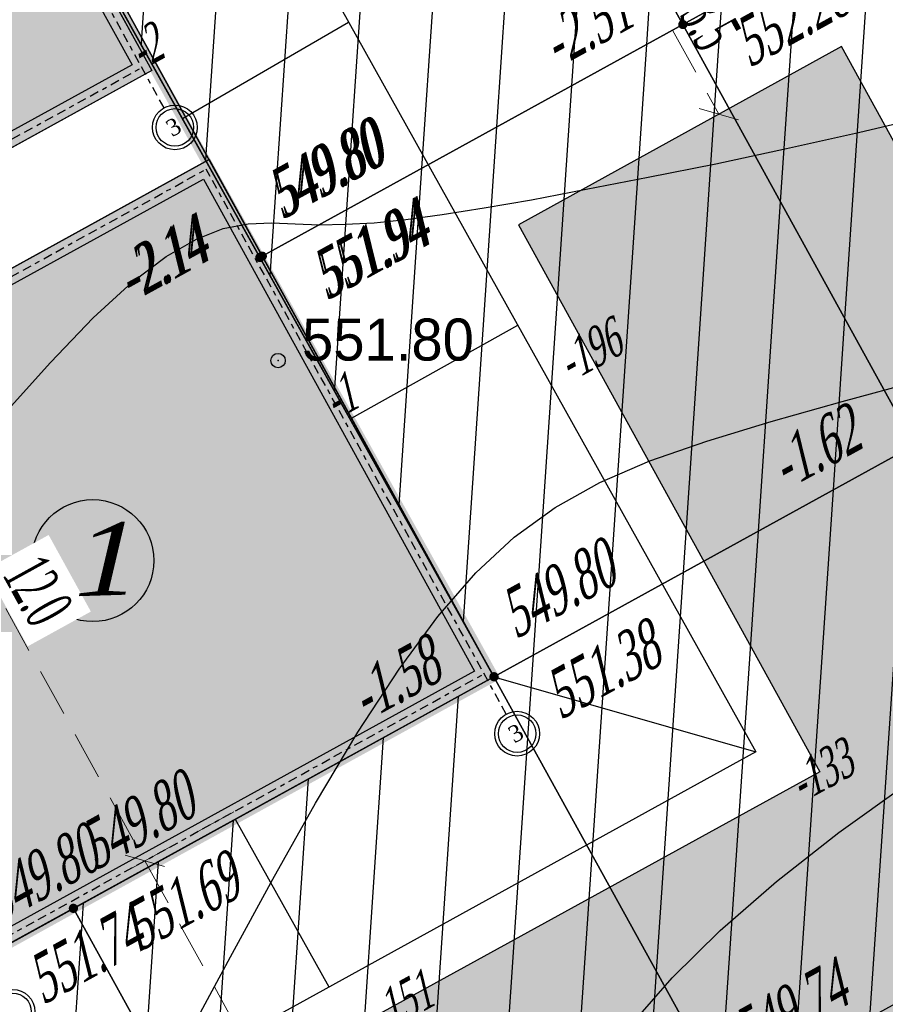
# Model space of a CAD drawing. Extents: x 883 to 364438, y -13 to 4201180.
# Tile 83 of 256: x 363710 to 363728, y 4200910 to 4200931. Entities that reach past the tile are written whole.
import ezdxf
from ezdxf.enums import TextEntityAlignment as Align

# ---------------------------------------------------------------- set-up
doc = ezdxf.new("R2010")
doc.units = 0
doc.header["$LTSCALE"] = 0.5
doc.header["$MEASUREMENT"] = 0
doc.header["$PDMODE"] = 32
doc.header["$PDSIZE"] = 0.3
for name, pattern in [('BORDERX2', [88.9, 25.4, -12.7, 25.4, -12.7, 0, -12.7]), ('CONTI', [0]), ('G_BUILDING_LINE', [3, 2, -1])]:
    doc.linetypes.add(name, pattern=pattern)
for name, color, linetype in [('(004) Точки рельефа', 7, 'Continuous'), ('GORIZDEFAULT', 32, 'CONTI'), ('K_GRID', 7, 'Continuous'), ('K_HATCH', 7, 'Continuous'), ('K_POINTS_GRID', 7, 'Continuous'), ('K_VOLUME', 7, 'Continuous'), ('PI_TTDEFAULT', 5, 'CONTI'), ('V_лойихавий_RED-CNT-MIN', 7, 'Continuous'), ('шрифт', 1, 'Continuous')]:
    doc.layers.add(name, color=color, linetype=linetype)
for name, color, linetype, lineweight in [('(032) Горизонтали утолщенные', 32, 'Continuous', 30), ('.', 7, 'Continuous', 15), ('Сплошная толстая', 7, 'Continuous', 40)]:
    doc.layers.add(name, color=color, linetype=linetype, lineweight=lineweight)
doc.styles.add('D-431', font='d431.ttf')
doc.styles.add('ESKD1', font='times.ttf', dxfattribs={"width": 0.6, "oblique": 15})
doc.styles.get("Standard").update_dxf_attribs({"font": 'times.ttf'})
doc.styles.add('TIMES', font='times.ttf')
doc.styles.add('TimesNewRomanCyr', font='times.ttf', dxfattribs={"width": 0.5, "height": 1})
doc.dimstyles.new('GENPLAN1', dxfattribs={"dimscale": 0.5, "dimtxt": 1, "dimasz": 1.2, "dimexe": 1.3, "dimexo": 1.5, "dimgap": 0.5, "dimtad": 1, "dimdec": 1, "dimzin": 0, "dimdsep": 46, "dimtxsty": 'TimesNewRomanCyr', "dimblk1": 'OBLIQUE', "dimblk2": 'OBLIQUE', "dimsah": 1, "dimcen": 1, "dimadec": 0, "dimazin": 0, "dimtfac": 0.75, "dimtdec": 1, "dimtix": 1, "dimtmove": 0, "dimatfit": 3, "dimfxl": 1, "dimtvp": 1.2, "dimtfill": 1, "dimlwd": 0, "dimlwe": 0, "dimarcsym": 0})
pattern_1 = [(86.1445, (363693.4507, 4200932.7371), (-1.496605, 0.10086), [])]

# ---------------------------------------------------------------- blocks, each defined once
blk = doc.blocks.new('gergrgrre')
at = {"layer": '(032) Горизонтали утолщенные', "color": 32}
blk.add_polyline3d([(360519.14, 4200833.38, 552), (360520.08, 4200834.43, 552), (360520.97, 4200835.36, 552), (360521.78, 4200836.1, 552), (360522.49, 4200836.64, 552), (360523.12, 4200837, 552), (360523.68, 4200837.22, 552), (360524.2, 4200837.32, 552), (360524.69, 4200837.34, 552), (360525.18, 4200837.32, 552), (360525.68, 4200837.3, 552), (360526.22, 4200837.31, 552), (360526.82, 4200837.34, 552), (360527.48, 4200837.41, 552), (360528.24, 4200837.51, 552), (360529.11, 4200837.65, 552), (360530.1, 4200837.82, 552), (360531.24, 4200838.04, 552), (360532.53, 4200838.29, 552), (360533.94, 4200838.57, 552), (360535.41, 4200838.89, 552), (360536.91, 4200839.22, 552), (360538.38, 4200839.57, 552)], dxfattribs=at)
at = {"layer": 'GORIZDEFAULT', "color": 32}
for points in [[(360522.97, 4200820.45, 551.5), (360523.83, 4200822.05, 551.5), (360524.71, 4200823.67, 551.5), (360525.6, 4200825.25, 551.5), (360526.48, 4200826.73, 551.5), (360527.34, 4200828.04, 551.5), (360528.15, 4200829.14, 551.5), (360528.94, 4200830.05, 551.5), (360529.74, 4200830.79, 551.5), (360530.59, 4200831.41, 551.5), (360531.52, 4200831.93, 551.5), (360532.56, 4200832.38, 551.5), (360533.75, 4200832.79, 551.5), (360535.09, 4200833.2, 551.5), (360536.57, 4200833.62, 551.5), (360538.16, 4200834.05, 551.5)], [(360532.17, 4200820.63, 551), (360533.03, 4200821.61, 551), (360534.03, 4200822.6, 551), (360535.2, 4200823.62, 551), (360536.5, 4200824.64, 551), (360537.89, 4200825.63, 551), (360539.3, 4200826.59, 551), (360540.7, 4200827.48, 551), (360542.03, 4200828.27, 551), (360543.24, 4200828.95, 551), (360544.3, 4200829.5, 551), (360545.25, 4200829.94, 551), (360546.14, 4200830.34, 551), (360547.02, 4200830.71, 551), (360547.97, 4200831.11, 551), (360549.02, 4200831.57, 551), (360550.23, 4200832.15, 551), (360551.65, 4200832.85, 551), (360553.22, 4200833.66, 551), (360554.87, 4200834.54, 551), (360556.52, 4200835.43, 551)]]:
    blk.add_polyline3d(points, dxfattribs=at)
at = {"layer": 'PI_TTDEFAULT', "color": 5}
blk.add_point((360524.82, 4200834.47, 551.8), dxfattribs=at)
at = {"layer": '(004) Точки рельефа', "style": 'D-431'}
blk.add_text('551.80', height=0.875, dxfattribs=at).set_placement((360525.32, 4200834.47))
blk = doc.blocks.new('A$C62d73b19')
at = {"color": 1, "linetype": 'BORDERX2', "ltscale": 15}
for p, q in [((-15096, 7628), (1263, 7628)), ((1263, -5328), (1263, 7628)), ((-15096, -4372), (1263, -4372))]:
    blk.add_line(p, q, dxfattribs=at)
at = {"layer": 'Сплошная толстая', "color": 0, "lineweight": 30}
for p, q in [((-10887, 7777), (1413, 7777)), ((1413, 7777), (1413, -4522)), ((-10587, 7477), (1113, 7477)), ((1113, 7477), (1113, -4222)), ((1113, -4222), (-10587, -4222)), ((1413, -4522), (-10887, -4522))]:
    blk.add_line(p, q, dxfattribs=at)
at = {"layer": 'шрифт', "color": 0}
for centre in [(-10737, -5798), (1263, -5794)]:
    blk.add_circle(centre, 466, dxfattribs=at)
at = {"layer": 'шрифт', "color": 0, "lineweight": 30}
for centre in [(-10737, -5798), (1263, -5794)]:
    blk.add_circle(centre, 391, dxfattribs=at)
at = {"layer": 'шрифт', "color": 0, "insert": (1244, -5596), "char_height": 350, "width": 219, "attachment_point": 2}
blk.add_mtext('{\\fTimes New Roman|b0|i0|c204|p18;3}', dxfattribs=at)
blk = doc.blocks.new('trhrh')
at = {"layer": '.', "linetype": 'Continuous', "lineweight": 30}
h = blk.add_hatch(color=4, dxfattribs=at)
h.dxf.hatch_style = 1
h.paths.add_polyline_path([(362343.562, 4200844.406), (362354.336, 4200850.341), (362360.27, 4200839.567), (362349.497, 4200833.633)])
h.paths.add_polyline_path([(362336.435, 4200857.034), (362347.208, 4200862.969), (362353.143, 4200852.196), (362342.369, 4200846.261)])
at = {"color": 18, "linetype": 'Continuous', "lineweight": 30, "true_color": 0x000000}
for points in [[(362330.981, 4200858.597), (362348.762, 4200868.391), (362365.723, 4200838.005), (362347.943, 4200828.21)], [(362336.435, 4200857.034), (362347.208, 4200862.969), (362353.143, 4200852.196), (362342.369, 4200846.261)], [(362343.562, 4200844.406), (362354.336, 4200850.341), (362360.27, 4200839.567), (362349.497, 4200833.633)]]:
    blk.add_lwpolyline(points, close=True, dxfattribs=at)
for points in [[(362353.781, 4200851.194), (362357.243, 4200853.198)], [(362357.303, 4200844.954), (362360.766, 4200846.887)], [(362360.27, 4200839.567), (362365.723, 4200838.005)], [(362354.883, 4200836.6), (362356.833, 4200833.107)]]:
    blk.add_lwpolyline(points, dxfattribs=at)
at = {"color": 18, "linetype": 'Continuous', "lineweight": 30, "true_color": 0x000000, "xscale": 0.001, "yscale": 0.001, "zscale": 0.001, "rotation": 28.84872795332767}
for p in [(362349.723, 4200855.475), (362356.851, 4200842.847)]:
    blk.add_blockref('A$C62d73b19', p, dxfattribs=at)
blk = doc.blocks.new('_Oblique')
at = {"color": 0, "linetype": 'ByBlock', "lineweight": -2}
blk.add_line((-0.5, -0.5), (0.5, 0.5), dxfattribs=at)
blk = doc.blocks.new('*D599')
at = {"color": 0, "linetype": 'G_BUILDING_LINE', "lineweight": 0, "transparency": 16777216}
for p, q in [((363710.988, 4200933.064), (363708.574, 4200937.445)), ((363698.378, 4200931.083), (363708.887, 4200936.875)), ((363699.742, 4200928.61), (363698.065, 4200931.652))]:
    blk.add_line(p, q, dxfattribs=at)
at = {"layer": 'Defpoints', "color": 0, "linetype": 'Continuous', "lineweight": 30, "transparency": 16777216}
for p in [(363708.887, 4200936.875), (363711.35, 4200932.407, -6383.384), (363700.104, 4200927.953, -6383.384)]:
    blk.add_point(p, dxfattribs=at)
at = {"color": 0, "linetype": 'Continuous', "lineweight": 0, "transparency": 16777216, "xscale": 0.6, "yscale": 0.6, "zscale": 0.6}
for p, rotation in [((363708.887, 4200936.875), 28.86185419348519), ((363698.378, 4200931.083), 208.8618541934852)]:
    blk.add_blockref('_Oblique', p, dxfattribs=dict(at, rotation=rotation))
at = {"color": 0, "linetype": 'Continuous', "lineweight": 30, "transparency": 16777216, "insert": (363703.266, 4200934.645), "char_height": 1, "attachment_point": 5, "rotation": 28.8619, "style": 'TimesNewRomanCyr', "bg_fill": 3, "box_fill_scale": 1.25, "bg_fill_color": 256, "bg_fill_true_color": 13158600, "bg_fill_transparency": 0}
blk.add_mtext('12.0', dxfattribs=at)
blk = doc.blocks.new('*D582')
at = {"color": 0, "linetype": 'G_BUILDING_LINE', "lineweight": 0, "transparency": 16777216}
for p, q in [((363707.672, 4200924.017), (363706.534, 4200923.389)), ((363707.103, 4200923.703), (363712.896, 4200913.193)), ((363714.75, 4200914.215), (363712.326, 4200912.879))]:
    blk.add_line(p, q, dxfattribs=at)
at = {"layer": 'Defpoints', "color": 0, "linetype": 'Continuous', "lineweight": 30, "transparency": 16777216}
for p in [(363708.329, 4200924.379, -6383.384), (363715.407, 4200914.577, -6383.384), (363712.896, 4200913.193)]:
    blk.add_point(p, dxfattribs=at)
at = {"color": 0, "linetype": 'Continuous', "lineweight": 0, "transparency": 16777216, "xscale": 0.6, "yscale": 0.6, "zscale": 0.6}
for p, rotation in [((363707.103, 4200923.703), 118.8618541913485), ((363712.896, 4200913.193), 298.8618541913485)]:
    blk.add_blockref('_Oblique', p, dxfattribs=dict(at, rotation=rotation))
at = {"color": 0, "linetype": 'Continuous', "lineweight": 30, "transparency": 16777216, "insert": (363710.665, 4200918.815), "char_height": 1, "attachment_point": 5, "rotation": 298.8619, "style": 'TimesNewRomanCyr', "bg_fill": 3, "box_fill_scale": 1.25, "bg_fill_color": 256, "bg_fill_true_color": 13158600, "bg_fill_transparency": 0}
blk.add_mtext('12.0', dxfattribs=at)
blk = doc.blocks.new('*D583')
at = {"color": 0, "linetype": 'G_BUILDING_LINE', "lineweight": 0, "transparency": 16777216}
for p, q in [((363714.75, 4200914.215), (363712.326, 4200912.879)), ((363712.896, 4200913.193), (363720.35, 4200899.669)), ((363722.014, 4200900.586), (363719.781, 4200899.355))]:
    blk.add_line(p, q, dxfattribs=at)
at = {"layer": 'Defpoints', "color": 0, "linetype": 'Continuous', "lineweight": 30, "transparency": 16777216}
for p in [(363715.407, 4200914.577, -6383.384), (363722.671, 4200900.948, -1065.319), (363720.35, 4200899.669)]:
    blk.add_point(p, dxfattribs=at)
at = {"color": 0, "linetype": 'Continuous', "lineweight": 0, "transparency": 16777216, "xscale": 0.6, "yscale": 0.6, "zscale": 0.6}
for p, rotation in [((363712.896, 4200913.193), 118.8618541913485), ((363720.35, 4200899.669), 298.8618541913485)]:
    blk.add_blockref('_Oblique', p, dxfattribs=dict(at, rotation=rotation))
at = {"color": 0, "linetype": 'Continuous', "lineweight": 30, "transparency": 16777216, "insert": (363717.288, 4200906.798), "char_height": 1, "attachment_point": 5, "rotation": 298.8619, "style": 'TimesNewRomanCyr', "bg_fill": 3, "box_fill_scale": 1.25, "bg_fill_color": 256, "bg_fill_true_color": 13158600, "bg_fill_transparency": 0}
blk.add_mtext('15.4', dxfattribs=at)
blk = doc.blocks.new('*D588')
at = {"color": 0, "linetype": 'G_BUILDING_LINE', "lineweight": 0, "transparency": 16777216}
for p, q in [((363723.16, 4200931.807), (363724.848, 4200928.742)), ((363722.583, 4200931.489), (363722.591, 4200931.493)), ((363725.205, 4200928.939), (363725.417, 4200929.056))]:
    blk.add_line(p, q, dxfattribs=at)
at = {"layer": 'Defpoints', "color": 0, "linetype": 'Continuous', "lineweight": 30, "transparency": 16777216}
for p in [(363723.24, 4200931.851), (363724.848, 4200928.742), (363724.548, 4200928.577, -1065.319)]:
    blk.add_point(p, dxfattribs=at)
at = {"color": 0, "linetype": 'Continuous', "lineweight": 0, "transparency": 16777216, "xscale": 0.6, "yscale": 0.6, "zscale": 0.6}
for p, rotation in [((363723.16, 4200931.807), 118.8487279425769), ((363724.848, 4200928.742), 298.8487279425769)]:
    blk.add_blockref('_Oblique', p, dxfattribs=dict(at, rotation=rotation))
at = {"color": 0, "linetype": 'Continuous', "lineweight": 30, "transparency": 16777216, "insert": (363724.67, 4200930.641), "char_height": 1, "attachment_point": 5, "rotation": 298.8487, "style": 'TimesNewRomanCyr', "bg_fill": 3, "box_fill_scale": 1.25, "bg_fill_color": 256, "bg_fill_true_color": 13158600, "bg_fill_transparency": 0}
blk.add_mtext('3.5', dxfattribs=at)
blk = doc.blocks.new('VOLUME')
at = {"color": 0, "linetype": 'Continuous', "lineweight": 30, "style": 'ESKD1', "oblique": 15}
blk.add_attdef('VOLUME', text='', height=3, dxfattribs=at).set_placement((0, 0), align=Align.MIDDLE_CENTER)
at = {"color": 7, "linetype": 'Continuous', "lineweight": 30, "style": 'ESKD1', "oblique": 15, "flags": 1}
blk.add_attdef('AREA', text='', height=2, dxfattribs=at).set_placement((0, -5.7), align=Align.CENTER)

msp = doc.modelspace()

# ---------------------------------------------------------------- hatches: boundary and pattern name
at = {"layer": '.', "ltscale": 0.149071}
h = msp.add_hatch(color=256, dxfattribs=at)
h.dxf.hatch_style = 1
h.set_gradient(color1=(51, 204, 0), color2=(51, 204, 0), tint=1)
edge = h.paths.add_edge_path(flags=17)
edge.add_line((363676.584, 4200942.218), (363703.202, 4200893.922))
edge.add_arc((363705.829, 4200895.37), 3, 208.8619, 298.0817)
edge.add_line((363707.242, 4200892.723), (363708.272, 4200893.273))
edge.add_line((363708.272, 4200893.273), (363736.081, 4200908.096))
edge.add_arc((363734.67, 4200910.743), 3, 298.0581, 388.8487)
edge.add_line((363737.298, 4200912.191), (363727.402, 4200930.155))
edge.add_line((363727.402, 4200930.155), (363720.678, 4200926.438))
edge.add_line((363720.678, 4200926.438), (363726.955, 4200915.05))
edge.add_line((363726.955, 4200915.05), (363707.358, 4200904.275))
edge.add_line((363707.358, 4200904.275), (363689.594, 4200936.503))
edge.add_line((363689.594, 4200936.503), (363709.08, 4200947.216))
edge.add_line((363709.08, 4200947.216), (363715.354, 4200935.834))
edge.add_line((363715.354, 4200935.834), (363722.191, 4200939.614))
edge.add_line((363722.191, 4200939.614), (363710.467, 4200960.893))
edge.add_arc((363707.84, 4200959.445), 3, 28.854, 118.8619)
edge.add_line((363706.392, 4200962.072), (363677.763, 4200946.293))
edge.add_arc((363679.211, 4200943.666), 3, 118.8619, 208.8619)
h.paths.add_polyline_path([(363719.065, 4200974.672), (363711.026, 4200970.243), (363718.22, 4200957.236), (363721.182, 4200958.923), (363720.265, 4200960.587), (363723.272, 4200962.188), (363726.551, 4200956.231), (363723.546, 4200954.631), (363722.63, 4200956.295), (363719.655, 4200954.581), (363734.311, 4200927.975), (363742.361, 4200932.406)], flags=17)
h.paths.add_polyline_path([(363748.754, 4200920.676), (363743.734, 4200917.982), (363741.713, 4200921.654), (363738.706, 4200919.998), (363746.087, 4200906.599), (363702.233, 4200883.25), (363666.985, 4200947.203), (363710.503, 4200971.189), (363710.542, 4200971.118), (363713.945, 4200972.993), (363712.964, 4200974.772), (363664.292, 4200947.946), (363701.434, 4200880.557), (363755.143, 4200909.071)])
at = {"layer": '.', "linetype": 'Continuous', "lineweight": 50, "true_color": 0xffffff}
h = msp.add_hatch(color=7, dxfattribs=at)
h.dxf.hatch_style = 1
edge = h.paths.add_edge_path()
edge.add_arc((363711.811, 4200919.446), 1.271, 0, 360)

# ---------------------------------------------------------------- linework, layer by layer
at = {"linetype": 'CONTI', "lineweight": 30, "elevation": -1065.319}
msp.add_lwpolyline([(363676.584, 4200942.218), (363703.202, 4200893.922, 0.410231), (363707.242, 4200892.723), (363708.272, 4200893.273), (363736.081, 4200908.096, 0.418261), (363737.298, 4200912.191), (363727.402, 4200930.155), (363720.678, 4200926.438), (363726.955, 4200915.05), (363707.358, 4200904.275), (363689.594, 4200936.503), (363709.08, 4200947.216), (363715.354, 4200935.834), (363722.191, 4200939.614), (363710.467, 4200960.893, 0.414254), (363706.392, 4200962.072), (363677.763, 4200946.293, 0.414214)], format="xyb", close=True, dxfattribs=at)
at = {"color": 0, "lineweight": 30}
msp.add_circle((363711.811, 4200919.446, -6383.384), 1.271, dxfattribs=at)
at = {"layer": 'K_GRID', "color": 5, "linetype": 'Continuous', "lineweight": 30}
msp.add_polyline3d([(363709.391, 4200911.092, -1.94), (363711.407, 4200912.203, -1.89), (363711.407, 4200912.202, -1.89), (363709.391, 4200911.092, -1.94), (363709.391, 4200911.092, -1.94)], close=True, dxfattribs=at)
at = {"layer": 'K_POINTS_GRID', "linetype": 'Continuous', "lineweight": 30, "const_width": 0.0962}
for points, elevation in [([(363715.249, 4200925.736, 1), (363715.333, 4200925.782, 1)], -2.14), ([(363715.299, 4200925.764, 1), (363715.383, 4200925.81, 1)], -2.143), ([(363720.123, 4200917.004, 1), (363720.207, 4200917.05, 1)], -1.578), ([(363720.124, 4200917.005, 1), (363720.208, 4200917.051, 1)], -1.578), ([(363711.365, 4200912.18, 1), (363711.449, 4200912.226, 1)], -1.895)]:
    msp.add_lwpolyline(points, format="xyb", close=True, dxfattribs=dict(at, elevation=elevation))

# ---------------------------------------------------------------- block references
at = {"linetype": 'Continuous'}
msp.add_blockref('gergrgrre', (3190.849, 89.143), dxfattribs=at)
at = {"color": 5, "linetype": 'Continuous', "lineweight": 30}
msp.add_blockref('trhrh', (1359.895, 77.46, -6383.384), dxfattribs=at)
at = {"layer": 'K_VOLUME', "color": 160, "linetype": 'Continuous', "lineweight": 30}
ref = msp.add_blockref('VOLUME', (363712.892, 4200930.146), dxfattribs=dict(at, xscale=0.2666666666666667, yscale=0.2666666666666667, rotation=28.84872792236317))
ref.add_attrib('VOLUME', '-2', dxfattribs={"layer": '0', "color": 0, "linetype": 'Continuous', "lineweight": 30, "height": 0.8, "rotation": 28.8487, "style": 'ESKD1', "oblique": 15, "width": 0.6}).set_placement((363712.892, 4200930.146), align=Align.MIDDLE_CENTER)
ref = msp.add_blockref('VOLUME', (363722.133, 4200923.82), dxfattribs=dict(at, xscale=0.2666666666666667, yscale=0.2666666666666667, rotation=28.84872792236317))
ref.add_attrib('VOLUME', '-196', dxfattribs={"layer": '0', "color": 0, "linetype": 'Continuous', "lineweight": 30, "height": 0.8, "rotation": 28.8487, "style": 'ESKD1', "oblique": 15, "width": 0.6}).set_placement((363722.133, 4200923.82), align=Align.MIDDLE_CENTER)
ref = msp.add_blockref('VOLUME', (363716.933, 4200922.858), dxfattribs=dict(at, xscale=0.2666666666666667, yscale=0.2666666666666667, rotation=28.84872792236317))
ref.add_attrib('VOLUME', '-1', dxfattribs={"layer": '0', "color": 0, "linetype": 'Continuous', "lineweight": 30, "height": 0.8, "rotation": 28.8487, "style": 'ESKD1', "oblique": 15, "width": 0.6}).set_placement((363716.933, 4200922.858), align=Align.MIDDLE_CENTER)
ref = msp.add_blockref('VOLUME', (363726.958, 4200915.061), dxfattribs=dict(at, xscale=0.2666666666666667, yscale=0.2666666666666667, rotation=28.84872792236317))
ref.add_attrib('VOLUME', '-133', dxfattribs={"layer": '0', "color": 0, "linetype": 'Continuous', "lineweight": 30, "height": 0.8, "rotation": 28.8487, "style": 'ESKD1', "oblique": 15, "width": 0.6}).set_placement((363726.958, 4200915.061), align=Align.MIDDLE_CENTER)

# ---------------------------------------------------------------- texts
at = {"color": 0, "lineweight": 30, "insert": (363711.233, 4200920.209, -6383.384), "char_height": 1.512, "attachment_point": 1, "rotation": 1.7946, "style": 'ESKD1'}
msp.add_mtext_dynamic_manual_height_columns('{\\W1.2;1}', width=1.71203, gutter_width=0.000042, heights=[0], dxfattribs=at)
at = {"layer": 'K_POINTS_GRID', "color": 1, "linetype": 'Continuous', "lineweight": 30, "style": 'TIMES', "oblique": 15, "width": 0.6}
for s, p in [('549.80', (363715.742, 4200926.534, -2.14)), ('549.80', (363715.792, 4200926.562, -2.143)), ('549.80', (363720.616, 4200917.802, -1.578)), ('549.80', (363720.617, 4200917.803, -1.578)), ('549.74', (363725.442, 4200909.044, -1.105))]:
    msp.add_text(s, height=1, rotation=28.8487, dxfattribs=at).set_placement(p)
at = {"layer": 'K_POINTS_GRID', "color": 7, "linetype": 'Continuous', "lineweight": 30, "style": 'TIMES', "oblique": 15, "width": 0.6}
for s, p in [('551.94', (363716.67, 4200924.85, -2.14)), ('551.94', (363716.72, 4200924.878, -2.143)), ('551.38', (363721.544, 4200916.118, -1.578)), ('551.38', (363721.545, 4200916.119, -1.578))]:
    msp.add_text(s, height=1, rotation=28.8487, dxfattribs=at).set_placement(p)
at = {"layer": 'K_POINTS_GRID', "color": 5, "linetype": 'Continuous', "lineweight": 30, "style": 'TIMES', "oblique": 15, "width": 0.6}
for s, p in [('-2.14', (363712.648, 4200924.83, -2.143)), ('-2.14', (363712.598, 4200924.802, -2.14)), ('-1.62', (363726.237, 4200920.899, -1.621)), ('-1.58', (363717.489, 4200916.08, -1.578)), ('-1.58', (363717.491, 4200916.081, -1.578))]:
    msp.add_text(s, height=1, rotation=28.8487, dxfattribs=at).set_placement(p)

# ---------------------------------------------------------------- next in the draw order: dimensions: what is measured, and where the dimension line sits
at = {"color": 5, "linetype": 'Continuous', "lineweight": 30}
for base, p1, p2, angle, picture, middle in [((363708.887, 4200936.875), (363700.104, 4200927.953, -6383.384), (363711.35, 4200932.407, -6383.384), 208.8619, '*D599', (363703.266, 4200934.645)), ((363724.848, 4200928.742), (363723.24, 4200931.851), (363724.548, 4200928.577, -1065.319), 118.8487, '*D588', (363724.67, 4200930.641)), ((363712.896, 4200913.193), (363708.329, 4200924.379, -6383.384), (363715.407, 4200914.577, -6383.384), 118.8619, '*D582', (363710.665, 4200918.815))]:
    dim = msp.add_linear_dim(base=base, p1=p1, p2=p2, angle=angle, dimstyle='GENPLAN1', override={"dimtmove": 1}, dxfattribs=at)
    dim.commit()
    dim.dimension.update_dxf_attribs({"geometry": picture, "text_midpoint": middle})

# ---------------------------------------------------------------- next in the draw order: hatches: boundary and pattern name
at = {"layer": 'K_HATCH', "linetype": 'Continuous', "lineweight": 30}
h = msp.add_hatch(dxfattribs=at)
h.set_pattern_fill('_U', color=160, scale=1.5, angle=57.2958, style=0, pattern_type=0)
h.set_pattern_definition(pattern_1)
h.paths.add_polyline_path([(363719.275, 4200939.371), (363728.034, 4200944.196), (363732.859, 4200935.437), (363724.1, 4200930.612)], flags=0)
h.paths.add_polyline_path([(363725.615, 4200936.45), (363727.299, 4200937.378), (363726.711, 4200938.445), (363725.027, 4200937.517)], flags=8)
h = msp.add_hatch(dxfattribs=at)
h.set_pattern_fill('_U', color=160, scale=1.5, angle=57.2958, style=0, pattern_type=0)
h.set_pattern_definition(pattern_1)
h.paths.add_polyline_path([(363710.516, 4200934.546), (363719.275, 4200939.371), (363724.1, 4200930.612), (363715.341, 4200925.787)], flags=0)
h.paths.add_polyline_path([(363716.856, 4200931.625), (363718.54, 4200932.553), (363717.952, 4200933.62), (363716.268, 4200932.692)], flags=8)
h = msp.add_hatch(dxfattribs=at)
h.set_pattern_fill('_U', color=160, scale=1.5, angle=57.2958, style=0, pattern_type=0)
h.set_pattern_definition(pattern_1)
h.paths.add_polyline_path([(363724.1, 4200930.612), (363732.859, 4200935.437), (363737.684, 4200926.678), (363728.925, 4200921.853)], flags=0)
h.paths.add_polyline_path([(363730.44, 4200927.691), (363732.124, 4200928.619), (363731.536, 4200929.686), (363729.852, 4200928.758)], flags=8)
h = msp.add_hatch(dxfattribs=at)
h.set_pattern_fill('_U', color=160, scale=1.5, angle=57.2958, style=0, pattern_type=0)
h.set_pattern_definition(pattern_1)
h.paths.add_polyline_path([(363710.417, 4200934.491), (363710.516, 4200934.546), (363715.341, 4200925.787), (363715.291, 4200925.759)], flags=0)
h.paths.add_polyline_path([(363712.748, 4200929.382), (363713.802, 4200929.962), (363713.224, 4200931.011), (363712.17, 4200930.431)], flags=8)
h = msp.add_hatch(dxfattribs=at)
h.set_pattern_fill('_U', color=160, scale=1.5, angle=57.2958, style=0, pattern_type=0)
h.set_pattern_definition(pattern_1)
h.paths.add_polyline_path([(363715.341, 4200925.787), (363724.1, 4200930.612), (363728.925, 4200921.853), (363720.166, 4200917.028)], flags=0)
h.paths.add_polyline_path([(363721.681, 4200922.863), (363723.367, 4200923.792), (363722.777, 4200924.862), (363721.092, 4200923.933)], flags=8)
h = msp.add_hatch(dxfattribs=at)
h.set_pattern_fill('_U', color=160, scale=1.5, angle=57.2958, style=0, pattern_type=0)
h.set_pattern_definition(pattern_1)
h.paths.add_polyline_path([(363715.291, 4200925.759), (363715.341, 4200925.787), (363720.166, 4200917.028)], flags=0)
h.paths.add_polyline_path([(363716.789, 4200922.094), (363717.843, 4200922.675), (363717.265, 4200923.723), (363716.211, 4200923.143)], flags=8)

# ---------------------------------------------------------------- next in the draw order: linework, layer by layer
at = {"layer": 'K_GRID', "color": 5, "linetype": 'Continuous', "lineweight": 30}
for points in [[(363719.275, 4200939.371, -3.28), (363728.034, 4200944.196, -3.53), (363732.859, 4200935.437, -2.77), (363724.1, 4200930.612, -2.51)], [(363710.516, 4200934.546, -2.68), (363719.275, 4200939.371, -3.28), (363724.1, 4200930.612, -2.51), (363715.341, 4200925.787, -2.14)], [(363724.1, 4200930.612, -2.51), (363732.859, 4200935.437, -2.77), (363737.684, 4200926.678, -1.89), (363728.925, 4200921.853, -1.62)], [(363710.417, 4200934.491, -2.68), (363710.516, 4200934.546, -2.68), (363715.341, 4200925.787, -2.14), (363715.291, 4200925.759, -2.14)], [(363715.291, 4200925.759, -2.14), (363710.417, 4200934.491, -2.68), (363710.417, 4200934.491, -2.68), (363715.291, 4200925.759, -2.14)], [(363715.341, 4200925.787, -2.14), (363724.1, 4200930.612, -2.51), (363728.925, 4200921.853, -1.62), (363720.166, 4200917.028, -1.58)], [(363715.291, 4200925.759, -2.14), (363715.341, 4200925.787, -2.14), (363720.166, 4200917.028, -1.58), (363720.165, 4200917.027, -1.58)], [(363720.165, 4200917.027, -1.58), (363715.291, 4200925.759, -2.14), (363715.291, 4200925.759, -2.14), (363720.165, 4200917.027, -1.58)]]:
    msp.add_polyline3d(points, close=True, dxfattribs=at)
at = {"layer": 'K_POINTS_GRID', "linetype": 'Continuous', "lineweight": 30, "const_width": 0.0962, "elevation": -2.51}
msp.add_lwpolyline([(363724.058, 4200930.589, 1), (363724.142, 4200930.635, 1)], format="xyb", close=True, dxfattribs=at)

# ---------------------------------------------------------------- next in the draw order: texts
at = {"layer": 'K_POINTS_GRID', "color": 7, "linetype": 'Continuous', "lineweight": 30, "style": 'TIMES', "oblique": 15, "width": 0.6}
msp.add_text('552.28', height=1, rotation=28.8487, dxfattribs=at).set_placement((363725.479, 4200929.703, -2.51))
at = {"layer": 'K_POINTS_GRID', "color": 5, "linetype": 'Continuous', "lineweight": 30, "style": 'TIMES', "oblique": 15, "width": 0.6}
msp.add_text('-2.51', height=1, rotation=28.8487, dxfattribs=at).set_placement((363721.475, 4200929.692, -2.51))
at = {"layer": 'K_POINTS_GRID', "color": 1, "linetype": 'Continuous', "lineweight": 30, "style": 'TIMES', "oblique": 15, "width": 0.6}
msp.add_text('549.80', height=1, rotation=28.8487, dxfattribs=at).set_placement((363709.843, 4200911.868, -1.939))

# ---------------------------------------------------------------- next in the draw order: dimensions: what is measured, and where the dimension line sits
at = {"color": 5, "linetype": 'Continuous', "lineweight": 30}
dim = msp.add_linear_dim(base=(363720.35, 4200899.669), p1=(363715.407, 4200914.577, -6383.384), p2=(363722.671, 4200900.948, -1065.319), angle=118.8619, dimstyle='GENPLAN1', override={"dimtmove": 1}, dxfattribs=at)
dim.commit()
dim.dimension.update_dxf_attribs({"geometry": '*D583', "text_midpoint": (363717.288, 4200906.798)})

# ---------------------------------------------------------------- next in the draw order: hatches: boundary and pattern name
at = {"layer": 'K_HATCH', "linetype": 'Continuous', "lineweight": 30}
h = msp.add_hatch(dxfattribs=at)
h.set_pattern_fill('_U', color=160, scale=1.5, angle=57.2958, style=0, pattern_type=0)
h.set_pattern_definition(pattern_1)
h.paths.add_polyline_path([(363720.166, 4200917.028), (363728.925, 4200921.853), (363733.75, 4200913.094), (363724.991, 4200908.269)], flags=0)
h.paths.add_polyline_path([(363726.506, 4200914.107), (363728.19, 4200915.035), (363727.602, 4200916.102), (363725.918, 4200915.174)], flags=8)
h = msp.add_hatch(dxfattribs=at)
h.set_pattern_fill('_U', color=160, scale=1.5, angle=57.2958, style=0, pattern_type=0)
h.set_pattern_definition(pattern_1)
h.paths.add_polyline_path([(363711.407, 4200912.202), (363720.166, 4200917.027), (363724.991, 4200908.269), (363716.232, 4200903.444)], flags=0)
h.paths.add_polyline_path([(363717.747, 4200909.282), (363719.431, 4200910.21), (363718.843, 4200911.277), (363717.159, 4200910.349)], flags=8)
h = msp.add_hatch(dxfattribs=at)
h.set_pattern_fill('_U', color=160, scale=1.5, angle=57.2958, style=0, pattern_type=0)
h.set_pattern_definition(pattern_1)
h.paths.add_polyline_path([(363716.232, 4200903.444), (363707.473, 4200898.619), (363702.648, 4200907.378), (363709.391, 4200911.092), (363709.391, 4200911.092), (363711.407, 4200912.202)], flags=0)
h.paths.add_polyline_path([(363708.972, 4200906.351), (363710.656, 4200907.279), (363710.068, 4200908.346), (363708.384, 4200907.418)], flags=8)

# ---------------------------------------------------------------- next in the draw order: linework, layer by layer
at = {"color": 5, "linetype": 'Continuous', "lineweight": 30, "const_width": 0.2, "elevation": -6383.384}
msp.add_lwpolyline([(363707.103, 4200940.428), (363720.165, 4200917.027), (363709.391, 4200911.092), (363696.329, 4200934.494)], close=True, dxfattribs=at)
at = {"layer": 'K_GRID', "color": 5, "linetype": 'Continuous', "lineweight": 30}
for points in [[(363720.166, 4200917.028, -1.58), (363728.925, 4200921.853, -1.62), (363733.75, 4200913.094, -1.02), (363724.991, 4200908.269, -1.1)], [(363720.165, 4200917.027, -1.58), (363720.166, 4200917.028, -1.58), (363724.991, 4200908.269, -1.1), (363716.232, 4200903.444, -1.49), (363711.407, 4200912.202, -1.89), (363720.166, 4200917.027, -1.58)], [(363711.407, 4200912.203, -1.89), (363720.165, 4200917.027, -1.58), (363720.165, 4200917.027, -1.58), (363720.166, 4200917.027, -1.58), (363711.407, 4200912.202, -1.89)], [(363711.407, 4200912.202, -1.89), (363716.232, 4200903.444, -1.49), (363707.473, 4200898.619, -1.83), (363702.648, 4200907.378, -2.19), (363709.391, 4200911.092, -1.94), (363709.391, 4200911.092, -1.94)]]:
    msp.add_polyline3d(points, close=True, dxfattribs=at)
at = {"layer": 'V_лойихавий_RED-CNT-MIN', "color": 1, "linetype": 'Continuous', "lineweight": 30, "elevation": 549.8}
msp.add_lwpolyline([(363752.631, 4200906.685), (363700.972, 4200879.002), (363665.514, 4200943.681), (363663.091, 4200948.293), (363717.831, 4200978.368), (363707.101, 4200940.429), (363696.328, 4200934.494), (363696.329, 4200934.492), (363709.391, 4200911.092), (363720.165, 4200917.026), (363720.167, 4200917.027), (363707.105, 4200940.427), (363717.835, 4200978.366), (363740.218, 4200947.061), (363738.494, 4200959.52)], dxfattribs=at)

# ---------------------------------------------------------------- next in the draw order: block references
at = {"layer": 'K_VOLUME', "color": 160, "linetype": 'Continuous', "lineweight": 30}
ref = msp.add_blockref('VOLUME', (363718.199, 4200910.235), dxfattribs=dict(at, xscale=0.2666666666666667, yscale=0.2666666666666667, rotation=28.84872792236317))
ref.add_attrib('VOLUME', '-151', dxfattribs={"layer": '0', "color": 0, "linetype": 'Continuous', "lineweight": 30, "height": 0.8, "rotation": 28.8487, "style": 'ESKD1', "oblique": 15, "width": 0.6}).set_placement((363718.199, 4200910.235), align=Align.MIDDLE_CENTER)

# ---------------------------------------------------------------- next in the draw order: texts
at = {"layer": 'K_POINTS_GRID', "color": 1, "linetype": 'Continuous', "lineweight": 30, "style": 'TIMES', "oblique": 15, "width": 0.6}
msp.add_text('549.80', height=1, rotation=28.8487, dxfattribs=at).set_placement((363711.858, 4200912.978, -1.895))
at = {"layer": 'K_POINTS_GRID', "color": 7, "linetype": 'Continuous', "lineweight": 30, "style": 'TIMES', "oblique": 15, "width": 0.6}
for s, p in [('551.69', (363712.786, 4200911.294, -1.895)), ('551.74', (363710.77, 4200910.183, -1.939))]:
    msp.add_text(s, height=1, rotation=28.8487, dxfattribs=at).set_placement(p)

doc.saveas('drawing.dxf')
